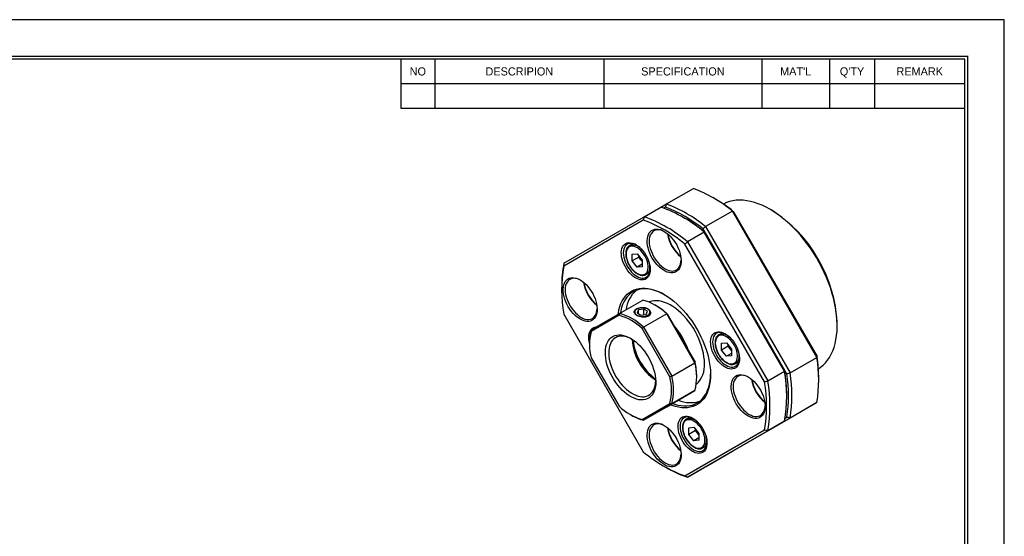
# Model space of a CAD drawing. Header units: millimetres. Extents: x 0 to 352, y 0 to 249.
# Tile 3 of 3: x 145 to 352, y 141 to 249. Entities that reach past the tile are written whole.
import ezdxf
from ezdxf.enums import TextEntityAlignment as Align

# ---------------------------------------------------------------- set-up
doc = ezdxf.new("R2010")
doc.units = ezdxf.units.MM
doc.layers.add('L1', color=7, linetype='CONTINUOUS')
doc.layers.add('OUTLINE', color=7, linetype='CONTINUOUS')

# ---------------------------------------------------------------- blocks, each defined once
blk = doc.blocks.new('표제란')
at = {"layer": 'L1', "color": 0}
for p, q in [((297, 210), (0, 210)), ((297, 0), (297, 210))]:
    blk.add_line(p, q, dxfattribs=at)
at = {"layer": 'L1'}
for p, q in [((190, 203), (190, 194.34)), ((196, 203), (196, 194.34)), ((226, 203), (226, 194.34)), ((254, 203), (254, 194.34)), ((266, 203), (266, 194.34)), ((274, 203), (274, 194.34)), ((190, 198.67), (290, 198.67)), ((190, 194.34), (290, 194.34))]:
    blk.add_line(p, q, dxfattribs=at)
at = {"layer": 'L1', "const_width": 0.25}
blk.add_lwpolyline([(290.5, 6.5), (290.5, 203.5), (10, 203.5), (10, 6.5)], close=True, dxfattribs=at)
at = {"layer": 'L1'}
blk.add_lwpolyline([(290, 7), (290, 203), (10.5, 203), (10.5, 7)], close=True, dxfattribs=at)
for s, p in [('NO', (193, 200.83)), ('DESCRIPION', (211, 200.83)), ('SPECIFICATION', (240, 200.83)), ("MAT'L", (260, 200.83)), ("Q'TY", (270, 200.83)), ('REMARK', (282, 200.83))]:
    blk.add_text(s, height=1.444, dxfattribs=at).set_placement(p, align=Align.MIDDLE_CENTER)
for tag, p in [('필렛', (179.25, 10.9)), ('모따기', (179.25, 8.3))]:
    blk.add_attdef(tag, text='', height=1.15, dxfattribs=at).set_placement(p, align=Align.MIDDLE_LEFT)
at = {"layer": 'OUTLINE', "ltscale": 0.5}
for tag, p, height in [('TITLE', (237.17, 24.41), 2.5), ('도번', (251.18, 15.64), 2.5), ('SCALE', (253.78, 9.55), 1.2), ('DATE', (277.02, 9.51), 1.2)]:
    blk.add_attdef(tag, p, '', height=height, dxfattribs=at)

msp = doc.modelspace()

# ---------------------------------------------------------------- linework, layer by layer
at = {"layer": 'OUTLINE'}
for p, q in [((281.3666, 210.4366), (287.0235, 213.7022)), ((291.4889, 211.5656), (291.1354, 211.7697)), ((276.6733, 207.727), (280.2088, 209.7681)), ((280.2089, 209.768), (281.3666, 210.4366)), ((281.1854, 209.7546), (280.8319, 209.5505)), ((303.5084, 209.1156), (303.1549, 209.3197)), ((259.7913, 197.9781), (276.6733, 207.727)), ((285.1249, 207.4835), (284.7714, 207.6877)), ((295.2401, 208.9589), (289.5832, 205.6932)), ((313.0235, 178.1571), (295.2401, 208.9589)), ((295.4213, 208.8841), (313.0494, 178.3513)), ((276.4953, 207.047), (259.7621, 197.384)), ((289.5048, 204.4352), (289.0573, 205.2102)), ((289.5832, 205.6932), (307.3666, 174.8914)), ((289.3268, 204.5043), (285.7913, 202.4633)), ((306.2088, 175.2639), (289.3268, 204.5043)), ((289.5048, 204.4352), (306.238, 175.4525)), ((274.3326, 202.0955), (273.5764, 201.659)), ((273.5764, 201.659), (273.6196, 201.6827)), ((301.9953, 173.0033), (285.2621, 201.986)), ((285.7913, 202.4633), (302.6733, 173.2229)), ((274.1242, 199.8656), (275.1848, 199.9604)), ((274.1242, 198.4513), (274.1242, 199.8656)), ((275.5384, 199.2677), (274.1242, 198.4513)), ((275.1848, 199.9604), (276.2455, 198.641)), ((275.5384, 199.2677), (275.5384, 199.5206)), ((276.0687, 198.608), (275.5384, 199.2677)), ((275.1848, 197.1319), (274.1242, 198.4513)), ((276.2455, 197.7442), (275.1848, 197.1319)), ((276.2455, 197.2267), (275.1848, 197.1319)), ((276.2455, 198.3881), (276.0687, 198.608)), ((276.2455, 198.641), (276.2455, 197.2267)), ((277.0761, 195.5966), (277.8323, 196.0332)), ((259.312, 192.9903), (259.312, 192.582)), ((271.4884, 187.4128), (276.3674, 190.2294)), ((279.1124, 189.0723), (278.9003, 189.1948)), ((259.7621, 187.2604), (276.4953, 158.2776)), ((271.3881, 187.0085), (265.5272, 183.624)), ((265.5512, 183.9842), (271.4884, 187.4128)), ((275.466, 188.1566), (275.1672, 187.5127)), ((275.1672, 187.5127), (275.9837, 187.0414)), ((276.5814, 188.3291), (275.466, 188.1566)), ((275.466, 187.3402), (275.466, 188.1566)), ((275.9837, 187.0414), (277.099, 187.2139)), ((281.4302, 187.3067), (276.5512, 184.4901)), ((277.3979, 187.8578), (276.5814, 188.3291)), ((276.5814, 187.1338), (276.5814, 188.3291)), ((277.099, 187.2139), (277.3979, 187.8578)), ((287.3674, 177.0232), (281.4302, 187.3067)), ((281.5305, 187.2765), (287.3914, 177.1251)), ((276.5512, 184.4901), (282.4884, 174.2066)), ((317.2947, 184.8262), (317.2947, 185.2344)), ((282.0881, 174.0636), (276.2272, 184.215)), ((293.1265, 183.347), (292.3703, 182.9104)), ((292.3703, 182.9104), (292.4134, 182.9342)), ((265.181, 181.2748), (265.181, 181.0299)), ((292.918, 181.1171), (293.9787, 181.2119)), ((292.918, 179.7028), (292.918, 181.1171)), ((294.3323, 180.5192), (292.918, 179.7028)), ((293.9787, 181.2119), (295.0394, 179.8925)), ((294.3323, 180.5192), (294.3323, 180.7721)), ((294.8626, 179.8595), (294.3323, 180.5192)), ((293.9787, 178.3833), (292.918, 179.7028)), ((295.0394, 178.9957), (293.9787, 178.3833)), ((295.0394, 178.4782), (293.9787, 178.3833)), ((295.0394, 179.6396), (294.8626, 179.8595)), ((295.0394, 179.8925), (295.0394, 178.4782)), ((265.5272, 178.036), (271.3881, 167.8846)), ((282.4884, 174.2066), (287.3674, 177.0232)), ((295.87, 176.8481), (296.6262, 177.2846)), ((307.3666, 174.8914), (313.0235, 178.1571)), ((287.7377, 173.8863), (287.7377, 174.1312)), ((302.6733, 173.2229), (306.2088, 175.2639)), ((306.6854, 174.6775), (306.238, 175.4525)), ((313.4056, 173.1924), (313.4056, 173.6006)), ((281.4302, 167.7483), (287.3674, 171.1769)), ((287.3674, 171.1769), (282.4884, 168.3603)), ((306.6881, 169.7226), (306.6881, 170.1308)), ((276.2272, 165.0911), (282.0881, 168.4756)), ((282.4884, 168.3603), (276.5512, 164.9317)), ((295.2401, 158.3994), (313.0235, 168.6689)), ((313.0235, 168.6689), (307.3666, 165.4032)), ((273.8063, 166.0888), (274.0184, 165.9663)), ((276.5512, 164.9317), (281.4302, 167.7483)), ((286.2861, 165.5934), (285.5299, 165.1569)), ((285.5299, 165.1569), (285.573, 165.1806)), ((289.3268, 154.9858), (306.2088, 164.7347)), ((307.3666, 165.4032), (289.5832, 155.1337)), ((306.2088, 164.7347), (302.6733, 162.6937)), ((306.3319, 165.3831), (306.6854, 165.5873)), ((285.2621, 153.2167), (301.9953, 162.8797)), ((302.6733, 162.6937), (285.7913, 152.9448)), ((286.0776, 163.3635), (287.1383, 163.4584)), ((286.0776, 161.9492), (286.0776, 163.3635)), ((287.4918, 162.7656), (286.0776, 161.9492)), ((287.1383, 160.6298), (286.0776, 161.9492)), ((287.1383, 163.4584), (288.199, 162.1389)), ((287.4918, 162.7656), (287.4918, 163.0185)), ((288.0222, 162.1059), (287.4918, 162.7656)), ((288.199, 161.886), (288.0222, 162.1059)), ((288.199, 162.1389), (288.199, 160.7246)), ((288.199, 161.2421), (287.1383, 160.6298)), ((288.199, 160.7246), (287.1383, 160.6298)), ((289.0296, 159.0945), (289.7858, 159.5311)), ((289.5832, 155.1337), (295.2401, 158.3994)), ((280.8752, 155.2294), (281.2287, 155.0252)), ((285.7913, 152.9448), (289.3268, 154.9858))]:
    msp.add_line(p, q, dxfattribs=at)
at = {"layer": 'OUTLINE', "flags": 128}
for points in [[(303.1526, 209.3211), (302.3226, 209.7721), (301.4955, 210.1652), (300.6741, 210.4991), (299.8613, 210.7727), (299.0598, 210.985), (298.2724, 211.1352), (297.5018, 211.2229), (296.7507, 211.2477), (296.0217, 211.2096), (295.3172, 211.1087), (294.6398, 210.9453), (293.9917, 210.7201), (293.3752, 210.4337), (293.3327, 210.4111)], [(313.328, 175.7746), (313.7909, 176.0887), (314.3194, 176.5231), (314.8095, 177.0143), (315.2593, 177.5605), (315.6674, 178.16), (316.0324, 178.8105), (316.3529, 179.51), (316.628, 180.2559), (316.8566, 181.0457), (317.038, 181.8766), (317.1715, 182.7459), (317.2566, 183.6505), (317.2932, 184.5873), (317.281, 185.5531), (317.2201, 186.5445), (317.1107, 187.5581), (316.9532, 188.5904), (316.7482, 189.638), (316.4962, 190.697), (316.1983, 191.764), (315.8554, 192.8352), (315.4687, 193.9069), (315.0395, 194.9755), (314.5694, 196.0373), (314.0599, 197.0885), (313.5128, 198.1256), (312.93, 199.145), (312.3135, 200.1432), (311.6654, 201.1167), (310.988, 202.0622), (310.2835, 202.9764), (309.5545, 203.8563), (308.8034, 204.6986), (308.0328, 205.5006), (307.2454, 206.2595), (306.4439, 206.9726), (305.6311, 207.6375), (304.8097, 208.252), (303.9826, 208.8138), (303.1526, 209.3211)], [(280.8787, 204.6689), (281.3011, 204.3961), (281.7175, 204.0693), (282.1221, 203.693), (282.5093, 203.2726), (282.8736, 202.8138), (283.2099, 202.3232), (283.5134, 201.8077), (283.78, 201.2744), (284.0059, 200.7309), (284.1878, 200.1848), (284.3233, 199.6437), (284.4105, 199.1153), (284.448, 198.607), (284.4355, 198.1259), (284.373, 197.6788), (284.2615, 197.2719), (284.1025, 196.9109), (283.8983, 196.601), (283.6516, 196.3464), (283.366, 196.1508), (283.0455, 196.0169), (282.6946, 195.9465), (282.3182, 195.9407), (281.9216, 195.9995), (281.5104, 196.1222), (281.0903, 196.3069), (280.6672, 196.5512), (280.2471, 196.8515), (279.8358, 197.2037), (279.4392, 197.6027), (279.0628, 198.0431), (278.7119, 198.5186), (278.3914, 199.0226), (278.1058, 199.5479), (277.8592, 200.0872), (277.6549, 200.633), (277.4959, 201.1776), (277.3844, 201.7132), (277.3219, 202.2325), (277.3094, 202.7281), (277.347, 203.193), (277.4341, 203.6208), (277.5696, 204.0054), (277.7516, 204.3414), (277.9774, 204.6242), (278.244, 204.8497), (278.5476, 205.0147), (278.8839, 205.117), (279.2482, 205.1552), (279.6353, 205.1286), (280.04, 205.0377), (280.4564, 204.8837), (280.8787, 204.6689)], [(280.987, 204.6045), (280.686, 204.7518), (280.2871, 204.8977), (279.8998, 204.9819), (279.53, 205.0032), (279.1829, 204.9613), (278.8636, 204.8567), (278.5768, 204.6911), (278.3267, 204.4668), (278.1168, 204.1871), (277.9504, 203.8561), (277.8297, 203.4786), (277.7566, 203.0601), (277.7321, 202.6068), (277.7566, 202.1251), (277.8297, 201.6222), (277.9504, 201.1054), (278.1168, 200.5822), (278.3267, 200.0603), (278.5768, 199.5472), (278.8636, 199.0504), (279.1829, 198.5773), (279.53, 198.1346), (279.8998, 197.7288), (280.2871, 197.366), (280.686, 197.0512), (281.0909, 196.7892), (281.4957, 196.5838), (281.8947, 196.4379), (282.2819, 196.3537), (282.6518, 196.3324), (282.9989, 196.3743), (283.3181, 196.4789), (283.6049, 196.6445), (283.8551, 196.8688), (284.0649, 197.1485), (284.2314, 197.4795), (284.352, 197.857), (284.4251, 198.2755), (284.448, 198.6092)], [(274.902, 201.894), (275.2908, 201.6407), (275.6733, 201.3339), (276.043, 200.9787), (276.3941, 200.5808), (276.7206, 200.1469), (277.0173, 199.684), (277.2792, 199.1997), (277.5021, 198.702), (277.6823, 198.1991), (277.8169, 197.6991), (277.9036, 197.2105), (277.941, 196.741), (277.9285, 196.2985), (277.8663, 195.8903), (277.7555, 195.523), (277.5978, 195.2026), (277.3958, 194.9345), (277.1529, 194.7229), (276.873, 194.5715), (276.5607, 194.4827), (276.2213, 194.4579), (275.8601, 194.4975), (275.4832, 194.6009), (275.0968, 194.7665), (274.7072, 194.9914), (274.3208, 195.272), (273.9439, 195.6037), (273.5828, 195.981), (273.2433, 196.3978), (272.931, 196.8471), (272.6511, 197.3217), (272.4082, 197.8137), (272.2062, 198.3151), (272.0485, 198.8175), (271.9377, 199.3128), (271.8755, 199.7929), (271.863, 200.2498), (271.9004, 200.676), (271.9871, 201.0646), (272.1217, 201.4092), (272.3019, 201.704), (272.5248, 201.9443), (272.7867, 202.1262), (273.0834, 202.2466), (273.4099, 202.3035), (273.761, 202.2961), (274.1308, 202.2244), (274.5132, 202.0896), (274.902, 201.894)], [(275.0105, 201.8291), (274.745, 201.9567), (274.3821, 202.0828), (274.0317, 202.1477), (273.6999, 202.1503), (273.3923, 202.0905), (273.1141, 201.9694), (272.8702, 201.789), (272.6646, 201.5525), (272.501, 201.2638), (272.3821, 200.9278), (272.3099, 200.5505), (272.2857, 200.1381), (272.3099, 199.6978), (272.3821, 199.2372), (272.501, 198.7639), (272.6646, 198.2863), (272.8702, 197.8124), (273.1141, 197.3504), (273.3923, 196.9081), (273.6999, 196.4931), (274.0317, 196.1126), (274.3821, 195.7731), (274.745, 195.4802), (275.1141, 195.2392), (275.4833, 195.054), (275.8462, 194.9278), (276.1965, 194.8629), (276.5283, 194.8603), (276.836, 194.9201), (277.1141, 195.0412), (277.3581, 195.2216), (277.5636, 195.4582), (277.7273, 195.7469), (277.8462, 196.0828), (277.9184, 196.4602), (277.9406, 196.7534)], [(272.8514, 199.8932), (272.8763, 199.4865), (272.9503, 199.0598), (273.072, 198.6221), (273.2388, 198.1828), (273.447, 197.7513), (273.6922, 197.3366), (273.9693, 196.9478), (274.2722, 196.593), (274.5946, 196.2799), (274.9296, 196.0151), (275.2701, 195.8042), (275.6087, 195.6517), (275.9383, 195.5609), (276.2518, 195.5338), (276.5426, 195.5709), (276.8044, 195.6713), (277.0318, 195.8331), (277.2197, 196.0526), (277.3643, 196.3254), (277.4625, 196.6454), (277.5121, 197.006), (277.5121, 197.3994), (277.4625, 197.8172), (277.3643, 198.2505), (277.2197, 198.6902), (277.0318, 199.1268), (276.8044, 199.551), (276.5426, 199.9538), (276.2518, 200.3266), (275.9383, 200.6615), (275.6087, 200.9512), (275.2701, 201.1897), (274.9296, 201.3719), (274.5946, 201.4938), (274.2722, 201.5529), (273.9693, 201.548), (273.6922, 201.479), (273.447, 201.3476), (273.2388, 201.1564), (273.072, 200.9096), (272.9503, 200.6124), (272.8763, 200.2712), (272.8514, 199.8932)], [(276.0687, 198.608), (276.1932, 198.4653), (276.2455, 198.4119)], [(277.5986, 198.4484), (277.7009, 198.0621), (277.776, 197.6203), (277.8011, 197.1991), (277.776, 196.8069), (277.7009, 196.4518), (277.5775, 196.141), (277.4083, 195.8808), (277.1967, 195.6765), (277.0811, 195.5995)], [(263.2011, 194.4605), (263.6234, 194.1877), (264.0398, 193.8609), (264.4444, 193.4846), (264.8316, 193.0641), (265.1959, 192.6054), (265.5322, 192.1148), (265.8358, 191.5992), (266.1024, 191.066), (266.3282, 190.5225), (266.5102, 189.9764), (266.6457, 189.4353), (266.7328, 188.9069), (266.7704, 188.3986), (266.7578, 187.9175), (266.6954, 187.4703), (266.5839, 187.0634), (266.4249, 186.7025), (266.2206, 186.3926), (265.9739, 186.138), (265.6884, 185.9424), (265.3679, 185.8084), (265.017, 185.7381), (264.6406, 185.7323), (264.244, 185.7911), (263.8327, 185.9138), (263.4126, 186.0985), (262.9895, 186.3428), (262.5694, 186.6431), (262.1582, 186.9952), (261.7616, 187.3943), (261.3852, 187.8347), (261.0342, 188.3102), (260.7138, 188.8142), (260.4282, 189.3395), (260.1815, 189.8788), (259.9773, 190.4246), (259.8183, 190.9691), (259.7067, 191.5048), (259.6443, 192.0241), (259.6317, 192.5196), (259.6693, 192.9846), (259.7565, 193.4124), (259.892, 193.797), (260.0739, 194.133), (260.2998, 194.4157), (260.5663, 194.6412), (260.8699, 194.8063), (261.2062, 194.9086), (261.5705, 194.9468), (261.9577, 194.9202), (262.3623, 194.8293), (262.7787, 194.6753), (263.2011, 194.4605)], [(263.3093, 194.3961), (263.0083, 194.5434), (262.6094, 194.6893), (262.2222, 194.7735), (261.8523, 194.7948), (261.5052, 194.7528), (261.1859, 194.6483), (260.8991, 194.4827), (260.649, 194.2584), (260.4392, 193.9787), (260.2727, 193.6477), (260.152, 193.2702), (260.0789, 192.8517), (260.0544, 192.3984), (260.0789, 191.9167), (260.152, 191.4138), (260.2727, 190.897), (260.4392, 190.3738), (260.649, 189.8518), (260.8991, 189.3388), (261.1859, 188.842), (261.5052, 188.3688), (261.8523, 187.9262), (262.2222, 187.5204), (262.6094, 187.1575), (263.0083, 186.8428), (263.4132, 186.5808), (263.818, 186.3754), (264.217, 186.2295), (264.6042, 186.1453), (264.9741, 186.124), (265.3212, 186.1659), (265.6405, 186.2705), (265.9273, 186.4361), (266.1774, 186.6604), (266.3872, 186.9401), (266.5537, 187.2711), (266.6743, 187.6486), (266.7475, 188.067), (266.7703, 188.4008)], [(271.2124, 187.2534), (271.2435, 187.4765), (271.3764, 188.1802), (271.5566, 188.8438), (271.7833, 189.464), (272.0552, 190.0377), (272.3712, 190.5621), (272.7295, 191.0344), (273.1284, 191.4525), (273.5659, 191.8142), (274.0399, 192.1177), (274.5479, 192.3614), (275.0875, 192.5443), (275.6559, 192.6653), (276.2504, 192.7238), (276.8679, 192.7196), (277.5053, 192.6528), (278.1596, 192.5235), (278.8275, 192.3325), (279.5055, 192.0807), (280.1904, 191.7694), (280.8787, 191.4001)], [(280.9869, 191.3369), (280.4099, 191.6426), (279.7323, 191.9496), (279.0617, 192.1971), (278.4015, 192.3836), (277.7549, 192.5084), (277.1253, 192.5707), (276.516, 192.5702), (275.9299, 192.507), (275.3702, 192.3814), (274.8396, 192.1939), (274.3409, 191.9456), (273.8765, 191.6378), (273.4489, 191.2719), (273.0603, 190.8499), (272.7126, 190.3739), (272.4076, 189.8463), (272.1468, 189.2698), (271.9316, 188.6474), (271.7631, 187.9823), (271.678, 187.5223)], [(280.8787, 191.4001), (281.5671, 190.9747), (282.2519, 190.4952), (282.93, 189.9641), (283.5978, 189.3841), (284.2521, 188.7579), (284.8896, 188.0888), (285.5071, 187.38), (286.1015, 186.6351), (286.67, 185.8578), (287.2095, 185.052), (287.7176, 184.2217), (288.1915, 183.371), (288.6291, 182.5042), (289.028, 181.6255), (289.3863, 180.7394), (289.7022, 179.8503), (289.9742, 178.9626), (290.2009, 178.0807), (290.3811, 177.209), (290.514, 176.3519), (290.5988, 175.5136), (290.6353, 174.6984), (290.6231, 173.9101), (290.5624, 173.1529), (290.4535, 172.4305), (290.2968, 171.7464), (290.0933, 171.1041), (289.8438, 170.5068), (289.5497, 169.9574), (289.2123, 169.4587), (288.8335, 169.0132), (288.415, 168.6231), (287.959, 168.2903), (287.4677, 168.0165), (286.9435, 167.8031), (286.3892, 167.6511), (285.8074, 167.5613), (285.201, 167.5341), (284.5732, 167.5696), (283.9269, 167.6678), (283.2654, 167.828), (282.592, 168.0495), (282.2118, 168.1996)], [(275.1441, 187.0281), (275.4057, 186.9058), (275.7056, 186.8176), (276.0307, 186.7673), (276.3668, 186.7571), (276.6992, 186.7875), (277.0135, 186.8571), (277.2957, 186.963), (277.5337, 187.1003), (277.7171, 187.2633), (277.8377, 187.4447), (277.8903, 187.6366), (277.8727, 187.8307), (277.7856, 188.0183), (277.6328, 188.1915), (277.421, 188.3425), (277.1594, 188.4647), (276.8595, 188.553), (276.5344, 188.6032), (276.1983, 188.6134), (275.8658, 188.583), (275.5516, 188.5134), (275.2693, 188.4076), (275.0313, 188.2702), (274.848, 188.1072), (274.7274, 187.9258), (274.6747, 187.7339), (274.6924, 187.5399), (274.7795, 187.3522), (274.9323, 187.1791), (275.1441, 187.0281)], [(289.364, 176.8662), (289.3392, 177.5638), (289.265, 178.2851), (289.1419, 179.0251), (288.9707, 179.7786), (288.7527, 180.5403), (288.4894, 181.3048), (288.1826, 182.0669), (287.8345, 182.8211), (287.4475, 183.5622), (287.0244, 184.2849), (286.5681, 184.9842), (286.0818, 185.6552), (285.5689, 186.2933), (285.0331, 186.8938), (284.478, 187.4526), (283.9076, 187.9658), (283.3259, 188.4297), (282.7369, 188.8412), (282.1449, 189.1973), (281.5538, 189.4956), (280.968, 189.7339), (280.3914, 189.9106), (279.8282, 190.0244), (279.2822, 190.0746), (278.7574, 190.0607), (278.2574, 189.9829), (277.7857, 189.8418), (277.6823, 189.8008)], [(265.181, 181.1686), (265.0973, 181.5593), (265.0351, 182.0393), (265.0226, 182.4962), (265.06, 182.9224), (265.1467, 183.311), (265.2813, 183.6556), (265.4615, 183.9504), (265.6844, 184.1908), (265.9463, 184.3726), (266.243, 184.493), (266.524, 184.546)], [(273.8077, 182.1738), (274.3195, 181.8498), (274.8266, 181.4715), (275.3241, 181.0427), (275.8075, 180.5672), (276.2722, 180.0496), (276.7139, 179.4946), (277.1285, 178.9075), (277.5121, 178.2936), (277.8611, 177.6589), (278.1722, 177.0091), (278.4426, 176.3503), (278.6697, 175.6887), (278.8514, 175.0305), (278.986, 174.3819), (279.0723, 173.7487), (279.1094, 173.1371), (279.097, 172.5527), (279.0353, 172.0009), (278.9247, 171.487), (278.7663, 171.0156), (278.5617, 170.5912), (278.3126, 170.2178), (278.0215, 169.8989), (277.6911, 169.6373), (277.3244, 169.4357), (276.9249, 169.2958), (276.4962, 169.219), (276.0425, 169.2059), (275.5679, 169.2567), (275.0768, 169.371), (274.5739, 169.5476), (274.0639, 169.785), (273.5514, 170.0808), (273.0414, 170.4323), (272.5385, 170.8364), (272.0475, 171.289), (271.5728, 171.7862), (271.1191, 172.3231), (270.6905, 172.8948), (270.2909, 173.496), (269.9242, 174.1211), (269.5938, 174.7641), (269.3027, 175.4192), (269.0536, 176.0801), (268.849, 176.7407), (268.6906, 177.3949), (268.5801, 178.0366), (268.5183, 178.6597), (268.5059, 179.2584), (268.543, 179.8272), (268.6293, 180.3607), (268.7639, 180.8539), (268.9456, 181.3023), (269.1727, 181.7017), (269.4431, 182.0482), (269.7543, 182.3388), (270.1032, 182.5707), (270.4868, 182.7416), (270.9014, 182.8501), (271.3431, 182.8951), (271.8078, 182.8762), (272.2912, 182.7936), (272.7888, 182.648), (273.2958, 182.4407), (273.8077, 182.1738)], [(273.9883, 182.066), (273.6684, 182.2258), (273.1804, 182.4225), (272.7023, 182.558), (272.2386, 182.6308), (271.794, 182.6402), (271.3729, 182.5861), (270.9796, 182.4692), (270.6179, 182.2904), (270.2913, 182.0516), (270.0033, 181.7553), (269.7566, 181.4042), (269.5536, 181.002), (269.3965, 180.5526), (269.2867, 180.0604), (269.2253, 179.5305), (269.213, 178.9679), (269.2499, 178.3784), (269.3356, 177.7678), (269.4692, 177.1421), (269.6495, 176.5076), (269.8746, 175.8706), (270.1423, 175.2374), (270.45, 174.6143), (270.7945, 174.0075), (271.1725, 173.423), (271.5802, 172.8666), (272.0136, 172.3439), (272.4683, 171.8601), (272.9398, 171.4199), (273.4235, 171.0278), (273.9145, 170.6876), (274.4079, 170.4028), (274.8989, 170.1761), (275.3826, 170.0098), (275.8541, 169.9055), (276.3088, 169.8643), (276.7422, 169.8867), (277.1499, 169.9723), (277.5279, 170.1204), (277.8724, 170.3294), (278.1801, 170.5973), (278.4478, 170.9214), (278.6729, 171.2985), (278.8532, 171.7249), (278.9869, 172.1962), (279.0725, 172.7079), (279.1079, 173.1976)], [(293.6959, 183.1455), (294.0847, 182.8922), (294.4671, 182.5854), (294.8369, 182.2302), (295.1879, 181.8323), (295.5144, 181.3984), (295.8111, 180.9355), (296.0731, 180.4512), (296.296, 179.9535), (296.4762, 179.4506), (296.6107, 178.9506), (296.6974, 178.462), (296.7349, 177.9925), (296.7224, 177.55), (296.6602, 177.1418), (296.5493, 176.7745), (296.3916, 176.4541), (296.1896, 176.186), (295.9467, 175.9744), (295.6668, 175.823), (295.3546, 175.7342), (295.0151, 175.7094), (294.654, 175.749), (294.2771, 175.8524), (293.8907, 176.018), (293.501, 176.2429), (293.1146, 176.5235), (292.7378, 176.8552), (292.3766, 177.2325), (292.0371, 177.6493), (291.7249, 178.0986), (291.445, 178.5732), (291.2021, 179.0652), (291.0001, 179.5666), (290.8424, 180.069), (290.7315, 180.5643), (290.6693, 181.0444), (290.6569, 181.5013), (290.6943, 181.9275), (290.781, 182.3161), (290.9155, 182.6606), (291.0957, 182.9555), (291.3187, 183.1958), (291.5806, 183.3777), (291.8773, 183.4981), (292.2038, 183.555), (292.5548, 183.5476), (292.9246, 183.4759), (293.307, 183.3411), (293.6959, 183.1455)], [(293.8043, 183.0806), (293.5388, 183.2082), (293.1759, 183.3343), (292.8256, 183.3992), (292.4938, 183.4018), (292.1862, 183.342), (291.908, 183.2209), (291.664, 183.0405), (291.4585, 182.804), (291.2949, 182.5152), (291.1759, 182.1793), (291.1038, 181.802), (291.0796, 181.3896), (291.1038, 180.9493), (291.1759, 180.4887), (291.2949, 180.0154), (291.4585, 179.5378), (291.664, 179.0639), (291.908, 178.6019), (292.1862, 178.1596), (292.4938, 177.7446), (292.8256, 177.3641), (293.1759, 177.0245), (293.5388, 176.7317), (293.908, 176.4907), (294.2772, 176.3055), (294.64, 176.1793), (294.9904, 176.1144), (295.3222, 176.1118), (295.6298, 176.1716), (295.908, 176.2927), (296.1519, 176.4731), (296.3575, 176.7097), (296.5211, 176.9984), (296.64, 177.3343), (296.7122, 177.7116), (296.7345, 178.0049)], [(291.6452, 181.1447), (291.6701, 180.738), (291.7442, 180.3113), (291.8659, 179.8736), (292.0326, 179.4343), (292.2408, 179.0028), (292.4861, 178.5881), (292.7631, 178.1993), (293.0661, 177.8445), (293.3885, 177.5314), (293.7235, 177.2665), (294.0639, 177.0557), (294.4025, 176.9032), (294.7321, 176.8124), (295.0457, 176.7853), (295.3364, 176.8224), (295.5983, 176.9228), (295.8256, 177.0846), (296.0136, 177.3041), (296.1582, 177.5769), (296.2563, 177.8969), (296.3059, 178.2575), (296.3059, 178.6509), (296.2563, 179.0687), (296.1582, 179.502), (296.0136, 179.9417), (295.8256, 180.3783), (295.5983, 180.8025), (295.3364, 181.2053), (295.0457, 181.5781), (294.7321, 181.913), (294.4025, 182.2027), (294.0639, 182.4412), (293.7235, 182.6234), (293.3885, 182.7453), (293.0661, 182.8044), (292.7631, 182.7995), (292.4861, 182.7305), (292.2408, 182.599), (292.0326, 182.4079), (291.8659, 182.1611), (291.7442, 181.8639), (291.6701, 181.5227), (291.6452, 181.1447)], [(294.8626, 179.8595), (294.987, 179.7168), (295.0394, 179.6634)], [(296.3924, 179.6999), (296.4947, 179.3136), (296.5698, 178.8718), (296.595, 178.4506), (296.5698, 178.0584), (296.4947, 177.7033), (296.3713, 177.3925), (296.2021, 177.1323), (295.9905, 176.928), (295.8749, 176.851)], [(282.6773, 168.4684), (283.12, 168.3115), (283.7803, 168.1249), (284.4268, 168.0002), (285.0564, 167.9379), (285.6657, 167.9383), (286.2518, 168.0016), (286.8115, 168.1272), (287.3421, 168.3147), (287.8409, 168.5629), (288.3052, 168.8708), (288.7328, 169.2367), (289.1214, 169.6587), (289.4691, 170.1347), (289.7742, 170.6623), (290.0349, 171.2387), (290.2501, 171.8611), (290.4186, 172.5263), (290.5396, 173.2308), (290.6125, 173.9712), (290.6362, 174.6221)], [(298.5564, 174.0503), (298.9787, 173.7775), (299.3951, 173.4507), (299.7998, 173.0744), (300.187, 172.6539), (300.5513, 172.1952), (300.8876, 171.7046), (301.1911, 171.189), (301.4577, 170.6558), (301.6836, 170.1123), (301.8655, 169.5662), (302.001, 169.0251), (302.0882, 168.4967), (302.1257, 167.9884), (302.1132, 167.5073), (302.0507, 167.0601), (301.9392, 166.6532), (301.7802, 166.2923), (301.5759, 165.9823), (301.3293, 165.7278), (301.0437, 165.5322), (300.7232, 165.3982), (300.3723, 165.3279), (299.9959, 165.3221), (299.5993, 165.3809), (299.1881, 165.5036), (298.7679, 165.6883), (298.3449, 165.9326), (297.9247, 166.2329), (297.5135, 166.585), (297.1169, 166.9841), (296.7405, 167.4245), (296.3896, 167.9), (296.0691, 168.404), (295.7835, 168.9293), (295.5369, 169.4686), (295.3326, 170.0144), (295.1736, 170.5589), (295.0621, 171.0946), (294.9996, 171.6139), (294.9871, 172.1094), (295.0246, 172.5744), (295.1118, 173.0022), (295.2473, 173.3868), (295.4292, 173.7228), (295.6551, 174.0055), (295.9217, 174.231), (296.2252, 174.3961), (296.5615, 174.4984), (296.9258, 174.5366), (297.313, 174.51), (297.7176, 174.4191), (298.1341, 174.2651), (298.5564, 174.0503)], [(298.6647, 173.9859), (298.3637, 174.1332), (297.9647, 174.2791), (297.5775, 174.3633), (297.2076, 174.3846), (296.8605, 174.3426), (296.5413, 174.2381), (296.2545, 174.0725), (296.0043, 173.8482), (295.7945, 173.5685), (295.628, 173.2375), (295.5074, 172.86), (295.4343, 172.4415), (295.4098, 171.9882), (295.4343, 171.5065), (295.5074, 171.0036), (295.628, 170.4868), (295.7945, 169.9636), (296.0043, 169.4416), (296.2545, 168.9286), (296.5413, 168.4318), (296.8605, 167.9586), (297.2076, 167.516), (297.5775, 167.1102), (297.9647, 166.7473), (298.3637, 166.4326), (298.7685, 166.1706), (299.1734, 165.9652), (299.5723, 165.8193), (299.9596, 165.7351), (300.3294, 165.7138), (300.6765, 165.7557), (300.9958, 165.8603), (301.2826, 166.0259), (301.5327, 166.2502), (301.7426, 166.5299), (301.909, 166.8609), (302.0297, 167.2384), (302.1028, 167.6568), (302.1257, 167.9906)], [(286.8555, 165.3919), (287.2443, 165.1386), (287.6267, 164.8318), (287.9965, 164.4766), (288.3475, 164.0788), (288.674, 163.6448), (288.9707, 163.1819), (289.2327, 162.6976), (289.4556, 162.1999), (289.6358, 161.697), (289.7703, 161.1971), (289.857, 160.7084), (289.8945, 160.239), (289.882, 159.7965), (289.8198, 159.3882), (289.7089, 159.0209), (289.5512, 158.7005), (289.3492, 158.4324), (289.1063, 158.2209), (288.8264, 158.0694), (288.5142, 157.9806), (288.1747, 157.9558), (287.8136, 157.9954), (287.4367, 158.0989), (287.0503, 158.2644), (286.6606, 158.4893), (286.2742, 158.7699), (285.8973, 159.1016), (285.5362, 159.479), (285.1967, 159.8957), (284.8845, 160.3451), (284.6046, 160.8196), (284.3617, 161.3116), (284.1597, 161.813), (284.002, 162.3154), (283.8911, 162.8108), (283.8289, 163.2908), (283.8165, 163.7477), (283.8539, 164.1739), (283.9406, 164.5625), (284.0751, 164.9071), (284.2553, 165.2019), (284.4782, 165.4423), (284.7402, 165.6241), (285.0369, 165.7445), (285.3634, 165.8014), (285.7144, 165.794), (286.0842, 165.7223), (286.4666, 165.5875), (286.8555, 165.3919)], [(280.8787, 163.8418), (281.3011, 163.5691), (281.7175, 163.2423), (282.1221, 162.866), (282.5093, 162.4455), (282.8736, 161.9868), (283.2099, 161.4962), (283.5134, 160.9806), (283.78, 160.4474), (284.0059, 159.9038), (284.1878, 159.3577), (284.3233, 158.8167), (284.4105, 158.2883), (284.448, 157.78), (284.4355, 157.2989), (284.373, 156.8517), (284.2615, 156.4448), (284.1025, 156.0839), (283.8983, 155.7739), (283.6516, 155.5194), (283.366, 155.3237), (283.0455, 155.1898), (282.6946, 155.1195), (282.3182, 155.1137), (281.9216, 155.1725), (281.5104, 155.2952), (281.0903, 155.4799), (280.6672, 155.7241), (280.2471, 156.0244), (279.8358, 156.3766), (279.4392, 156.7757), (279.0628, 157.2161), (278.7119, 157.6916), (278.3914, 158.1955), (278.1058, 158.7209), (277.8592, 159.2602), (277.6549, 159.806), (277.4959, 160.3505), (277.3844, 160.8862), (277.3219, 161.4054), (277.3094, 161.901), (277.347, 162.366), (277.4341, 162.7937), (277.5696, 163.1783), (277.7516, 163.5144), (277.9774, 163.7971), (278.244, 164.0226), (278.5476, 164.1877), (278.8839, 164.29), (279.2482, 164.3281), (279.6353, 164.3016), (280.04, 164.2107), (280.4564, 164.0567), (280.8787, 163.8418)], [(280.987, 163.7774), (280.686, 163.9248), (280.2871, 164.0707), (279.8998, 164.1549), (279.53, 164.1762), (279.1829, 164.1342), (278.8636, 164.0297), (278.5768, 163.8641), (278.3267, 163.6398), (278.1168, 163.3601), (277.9504, 163.0291), (277.8297, 162.6516), (277.7566, 162.2331), (277.7321, 161.7797), (277.7566, 161.2981), (277.8297, 160.7952), (277.9504, 160.2784), (278.1168, 159.7552), (278.3267, 159.2332), (278.5768, 158.7201), (278.8636, 158.2234), (279.1829, 157.7502), (279.53, 157.3075), (279.8998, 156.9018), (280.2871, 156.5389), (280.686, 156.2242), (281.0909, 155.9622), (281.4957, 155.7568), (281.8947, 155.6109), (282.2819, 155.5267), (282.6518, 155.5054), (282.9989, 155.5473), (283.3181, 155.6518), (283.6049, 155.8175), (283.8551, 156.0417), (284.0649, 156.3214), (284.2314, 156.6524), (284.352, 157.0299), (284.4251, 157.4484), (284.448, 157.7821)], [(286.9639, 165.3271), (286.6984, 165.4546), (286.3355, 165.5807), (285.9852, 165.6456), (285.6534, 165.6482), (285.3457, 165.5885), (285.0676, 165.4674), (284.8236, 165.287), (284.6181, 165.0504), (284.4545, 164.7617), (284.3355, 164.4258), (284.2634, 164.0484), (284.2392, 163.6361), (284.2634, 163.1958), (284.3355, 162.7351), (284.4545, 162.2619), (284.6181, 161.7842), (284.8236, 161.3103), (285.0676, 160.8483), (285.3457, 160.406), (285.6534, 159.9911), (285.9852, 159.6106), (286.3355, 159.271), (286.6984, 158.9782), (287.0676, 158.7371), (287.4368, 158.5519), (287.7996, 158.4258), (288.15, 158.3609), (288.4818, 158.3583), (288.7894, 158.418), (289.0676, 158.5391), (289.3115, 158.7195), (289.5171, 158.9561), (289.6807, 159.2448), (289.7996, 159.5807), (289.8718, 159.9581), (289.8941, 160.2513)], [(284.8048, 163.3911), (284.8297, 162.9845), (284.9038, 162.5577), (285.0255, 162.12), (285.1922, 161.6807), (285.4004, 161.2492), (285.6456, 160.8346), (285.9227, 160.4457), (286.2257, 160.091), (286.5481, 159.7778), (286.8831, 159.513), (287.2235, 159.3021), (287.5621, 159.1496), (287.8917, 159.0589), (288.2052, 159.0317), (288.496, 159.0688), (288.7579, 159.1693), (288.9852, 159.331), (289.1732, 159.5506), (289.3178, 159.8233), (289.4159, 160.1433), (289.4655, 160.5039), (289.4655, 160.8973), (289.4159, 161.3151), (289.3178, 161.7485), (289.1732, 162.1881), (288.9852, 162.6247), (288.7579, 163.0489), (288.496, 163.4517), (288.2052, 163.8245), (287.8917, 164.1594), (287.5621, 164.4492), (287.2235, 164.6877), (286.8831, 164.8698), (286.5481, 164.9918), (286.2257, 165.0509), (285.9227, 165.0459), (285.6456, 164.9769), (285.4004, 164.8455), (285.1922, 164.6543), (285.0255, 164.4075), (284.9038, 164.1103), (284.8297, 163.7691), (284.8048, 163.3911)], [(288.0222, 162.1059), (288.1466, 161.9632), (288.199, 161.9098)], [(289.552, 161.9463), (289.6543, 161.56), (289.7294, 161.1183), (289.7546, 160.697), (289.7294, 160.3048), (289.6543, 159.9497), (289.5309, 159.6389), (289.3617, 159.3787), (289.1501, 159.1744), (289.0345, 159.0974)]]:
    msp.add_lwpolyline(points, dxfattribs=at)
at = {"layer": 'OUTLINE'}
for centre, radius, start, end in [((276.5405, 186.055), 29.5679, 50.770565, 69.234811), ((274.7945, 182.8595), 33.2076, 51.600121, 59.819371), ((270.477, 182.381), 29.0647, 49.567742, 70.437634), ((270.7484, 182.5851), 29.1052, 51.019307, 68.986069), ((270.8837, 182.7893), 29.5679, 50.770565, 69.234811), ((266.9414, 180.34), 29.0647, 49.567742, 70.437634), ((268.4145, 178.8027), 33.1938, 50.552739, 59.773582), ((287.4238, 183.9101), 29.9003, 2.538507, 57.461494), ((266.8041, 180.1358), 28.603, 49.810366, 70.195011), ((289.1008, 205.2918), 7.5909, 188.472584, 231.522034), ((289.6552, 205.6119), 8.1582, 190.375506, 229.619119), ((274.2716, 199.3196), 2.4513, 33.855675, 105.424758), ((278.051, 200.2001), 2.5425, 198.459817, 218.769505), ((287.9207, 192.3222), 28.6099, 169.809328, 190.190672), ((284.0815, 193.1269), 24.7699, 168.705407, 180.315982), ((271.4231, 195.0834), 7.5909, 188.472585, 231.522038), ((271.9775, 195.4034), 8.1582, 190.375501, 229.619123), ((279.1644, 187.5152), 6.3233, 131.562638, 173.634952), ((273.2543, 178.9905), 11.6621, 45.487539, 74.517838), ((276.6278, 187.0683), 1.5139, 35.822602, 84.182775), ((272.0476, 177.0333), 13.9588, 47.207203, 59.594699), ((268.2886, 176.0514), 11.3871, 45.800395, 74.204982), ((268.3753, 176.1739), 11.6621, 45.487539, 74.517838), ((269.2657, 173.4277), 17.8397, 19.589915, 40.410085), ((276.5691, 180.83), 11.3898, 165.799998, 194.200002), ((274.5169, 181.379), 9.3365, 163.797507, 180.639777), ((293.0654, 180.5711), 2.4513, 33.855767, 105.424668), ((284.9019, 182.4544), 10.7516, 182.588896, 237.411104), ((285.8574, 183.0059), 11.7314, 185.17466, 234.819962), ((286.0674, 183.1272), 11.8092, 186.239024, 233.755597), ((296.8449, 181.4515), 2.5425, 198.459696, 218.769603), ((280.1935, 173.4987), 33.2123, 0.175686, 8.401463), ((276.0747, 174.1), 11.6649, 345.487192, 14.512808), ((273.7774, 174.0336), 13.9606, 0.400535, 12.793879), ((284.0908, 176.4397), 5.2904, 312.329565, 4.624429), ((283.8314, 173.413), 29.5751, 350.769373, 9.230627), ((271.0463, 171.2696), 11.3898, 345.799998, 14.200002), ((271.1957, 171.2834), 11.6649, 345.487192, 14.512808), ((277.6177, 169.9993), 29.0717, 349.566743, 10.433257), ((273.49, 170.0025), 33.1984, 0.221521, 9.44872), ((277.9302, 170.1324), 29.1122, 351.018075, 8.981925), ((278.1745, 170.1473), 29.5751, 350.769373, 9.230627), ((306.7784, 174.6732), 7.5909, 188.472549, 231.522073), ((307.3328, 174.9932), 8.1582, 190.375489, 229.619136), ((273.8368, 167.9415), 28.6099, 349.809328, 10.190672), ((274.0822, 167.9583), 29.0717, 349.566743, 10.433257), ((279.3268, 176.0482), 11.3871, 225.800395, 254.204982), ((286.4152, 174.9546), 6.323, 246.354154, 288.433427), ((278.8747, 174.2374), 9.5914, 239.580689, 255.980691), ((286.225, 162.8176), 2.4513, 33.855746, 105.424658), ((289.1008, 164.4648), 7.5909, 188.472578, 231.522056), ((289.6551, 164.7848), 8.1582, 190.375494, 229.619131), ((290.0045, 163.698), 2.5425, 198.459817, 218.769361), ((294.9534, 180.1278), 28.603, 229.810366, 250.195011), ((293.9324, 176.8426), 25.2464, 239.788906, 251.187959)]:
    msp.add_arc(centre, radius, start, end, dxfattribs=at)
for points in [[(281.1854, 209.7546), (281.2459, 209.9819), (281.3063, 210.2093), (281.3666, 210.4366)], [(276.6733, 207.727), (276.614, 207.5004), (276.5547, 207.2737), (276.4953, 207.047)], [(295.2401, 208.9589), (295.3004, 208.9341), (295.3608, 208.9092), (295.4213, 208.8841)], [(289.5832, 205.6932), (289.4078, 205.5324), (289.2325, 205.3714), (289.0573, 205.2102)], [(289.5048, 204.4352), (289.4454, 204.4585), (289.3861, 204.4815), (289.3268, 204.5043)], [(285.7913, 202.4633), (285.6148, 202.3044), (285.4384, 202.1453), (285.2621, 201.986)], [(259.7913, 197.9781), (259.7815, 197.78), (259.7717, 197.5819), (259.7621, 197.384)], [(271.4884, 187.4128), (271.455, 187.2781), (271.4216, 187.1433), (271.3881, 187.0085)], [(281.4302, 187.3067), (281.4636, 187.2968), (281.497, 187.2867), (281.5305, 187.2765)], [(276.5512, 184.4901), (276.4431, 184.3985), (276.3351, 184.3068), (276.2272, 184.215)], [(265.5512, 183.9842), (265.5431, 183.8641), (265.5351, 183.744), (265.5272, 183.624)], [(313.0235, 178.1571), (313.0322, 178.2216), (313.0409, 178.2864), (313.0494, 178.3513)], [(287.3674, 177.0232), (287.3755, 177.0571), (287.3835, 177.091), (287.3914, 177.1251)], [(282.4884, 174.2066), (282.355, 174.1588), (282.2216, 174.1111), (282.0881, 174.0636)], [(306.2088, 175.2639), (306.2186, 175.3266), (306.2284, 175.3895), (306.238, 175.4525)], [(307.3666, 174.8914), (307.1396, 174.8199), (306.9126, 174.7486), (306.6854, 174.6775)], [(301.9953, 173.0033), (302.2214, 173.0763), (302.4473, 173.1495), (302.6733, 173.2229)], [(282.4884, 168.3603), (282.355, 168.3987), (282.2216, 168.4372), (282.0881, 168.4756)], [(276.5512, 164.9317), (276.4431, 164.9848), (276.3351, 165.0379), (276.2272, 165.0911)], [(307.3666, 165.4032), (307.1396, 165.4647), (306.9126, 165.526), (306.6854, 165.5873)], [(302.6733, 162.6937), (302.4473, 162.7558), (302.2214, 162.8178), (301.9953, 162.8797)], [(285.7913, 152.9448), (285.6148, 153.0354), (285.4384, 153.126), (285.2621, 153.2167)]]:
    msp.add_open_spline(points, degree=3, dxfattribs=at)
for points, knots in [([(273.6272, 201.6807), (273.5624, 201.6452), (273.4147, 201.5642), (273.2235, 201.3759), (273.0521, 201.1328), (272.9219, 200.8453), (272.8343, 200.5185), (272.797, 200.2224), (272.7938, 200.0349), (272.7928, 199.9749)], [0, 0, 0, 0, 0.12248961, 0.2791999, 0.43650135, 0.59606619, 0.75832041, 0.92261988, 1, 1, 1, 1]), ([(272.7928, 199.9749), (272.7941, 199.9056), (272.7978, 199.7056), (272.8387, 199.3593), (272.9289, 198.9374), (273.0618, 198.5102), (273.2339, 198.0854), (273.4423, 197.6702), (273.6833, 197.2716), (273.9529, 196.8965), (274.2464, 196.5514), (274.5592, 196.2422), (274.8861, 195.9746), (275.2222, 195.7535), (275.5623, 195.5832), (275.9005, 195.4681), (276.2309, 195.4109), (276.5455, 195.4153), (276.8342, 195.4741), (277.0009, 195.5602), (277.0808, 195.6015)], [0, 0, 0, 0, 0.03043427, 0.08793479, 0.14537894, 0.20274185, 0.26003349, 0.31728022, 0.3745143, 0.43176761, 0.48906751, 0.54645072, 0.60395171, 0.66159657, 0.7193866, 0.77725162, 0.83494481, 0.89208925, 0.9482832, 1, 1, 1, 1]), ([(274.7097, 187.3785), (274.6463, 187.4565), (274.6004, 187.5379), (274.5514, 187.7003), (274.5474, 187.784), (274.5868, 187.9484), (274.629, 188.0285), (274.7667, 188.1863), (274.8584, 188.2592), (275.0875, 188.3922), (275.2216, 188.4498), (275.5162, 188.5427), (275.6729, 188.577), (275.9959, 188.6204), (276.1604, 188.629), (276.4786, 188.6204), (276.6324, 188.6037), (276.7813, 188.5744)], [0, 0, 0, 0, 0.125, 0.125, 0.25, 0.25, 0.375, 0.375, 0.5, 0.5, 0.625, 0.625, 0.75, 0.75, 0.875, 0.875, 1, 1, 1, 1]), ([(276.7813, 188.5744), (276.9072, 188.5571), (277.0276, 188.5303), (277.2515, 188.4582), (277.3571, 188.4121), (277.6352, 188.2513), (277.7759, 188.1105), (277.8554, 187.9543)], [0, 0, 0, 0, 0.25, 0.25, 0.5, 0.5, 1, 1, 1, 1]), ([(275.7838, 186.7584), (275.5339, 186.8157), (275.303, 186.9036), (275.0216, 187.0662), (274.9408, 187.124), (274.8046, 187.2468), (274.7492, 187.3123), (274.7097, 187.3785)], [0, 0, 0, 0, 0.5, 0.5, 0.75, 0.75, 1, 1, 1, 1]), ([(277.8554, 187.9543), (277.9187, 187.8616), (277.9639, 187.7638), (278.0139, 187.5583), (278.0176, 187.455), (277.979, 187.2515), (277.9354, 187.1504), (277.7996, 186.9688), (277.7055, 186.8864), (277.4784, 186.7544), (277.3424, 186.7032), (277.0505, 186.6365), (276.8918, 186.62), (276.4117, 186.6152), (276.0797, 186.6703), (275.7838, 186.7584)], [0, 0, 0, 0, 0.125, 0.125, 0.25, 0.25, 0.375, 0.375, 0.5, 0.5, 0.625, 0.625, 0.75, 0.75, 1, 1, 1, 1]), ([(292.4211, 182.9322), (292.3562, 182.8967), (292.2085, 182.8157), (292.0173, 182.6274), (291.8459, 182.3843), (291.7158, 182.0968), (291.6281, 181.77), (291.5908, 181.4739), (291.5877, 181.2864), (291.5867, 181.2264)], [0, 0, 0, 0, 0.122489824, 0.279199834, 0.436501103, 0.596065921, 0.758320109, 0.922619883, 1, 1, 1, 1]), ([(291.5867, 181.2264), (291.588, 181.1571), (291.5917, 180.9571), (291.6326, 180.6108), (291.7228, 180.1889), (291.8556, 179.7617), (292.0277, 179.3369), (292.2361, 178.9216), (292.4772, 178.5231), (292.7467, 178.148), (293.0403, 177.8028), (293.353, 177.4937), (293.68, 177.2261), (294.0161, 177.005), (294.3561, 176.8347), (294.6943, 176.7195), (295.0248, 176.6624), (295.3394, 176.6668), (295.628, 176.7256), (295.7948, 176.8117), (295.8747, 176.853)], [0, 0, 0, 0, 0.03043427, 0.08793478, 0.14537887, 0.20274173, 0.26003347, 0.3172802, 0.3745142, 0.4317675, 0.48906753, 0.54645059, 0.6039516, 0.66159646, 0.71938648, 0.7772515, 0.83494476, 0.89208916, 0.94828324, 1, 1, 1, 1]), ([(285.5806, 165.1786), (285.5158, 165.1431), (285.3681, 165.0622), (285.1769, 164.8739), (285.0055, 164.6308), (284.8754, 164.3432), (284.7877, 164.0164), (284.7504, 163.7203), (284.7473, 163.5328), (284.7463, 163.4728)], [0, 0, 0, 0, 0.12249013, 0.27920034, 0.43650104, 0.5960658, 0.75831988, 0.92261992, 1, 1, 1, 1]), ([(284.7463, 163.4728), (284.7475, 163.4036), (284.7513, 163.2035), (284.7922, 162.8572), (284.8824, 162.4354), (285.0152, 162.0081), (285.1873, 161.5833), (285.3957, 161.1681), (285.6368, 160.7695), (285.9063, 160.3944), (286.1999, 160.0493), (286.5126, 159.7402), (286.8396, 159.4725), (287.1757, 159.2514), (287.5157, 159.0811), (287.8539, 158.966), (288.1844, 158.9088), (288.499, 158.9133), (288.7876, 158.972), (288.9544, 159.0581), (289.0343, 159.0994)], [0, 0, 0, 0, 0.03043427, 0.08793479, 0.14537893, 0.20274163, 0.26003349, 0.31728015, 0.37451419, 0.43176756, 0.4890674, 0.54645061, 0.60395163, 0.66159648, 0.7193865, 0.77725152, 0.8349448, 0.89208923, 0.94828324, 1, 1, 1, 1])]:
    msp.add_open_spline(points, degree=3, knots=knots, dxfattribs=at)

# ---------------------------------------------------------------- block references
at = {"layer": 'OUTLINE', "xscale": 1.18674948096, "yscale": 1.18674948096, "zscale": 1.18674948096}
msp.add_blockref('표제란', (0, 0), dxfattribs=at)

doc.saveas('drawing.dxf')
